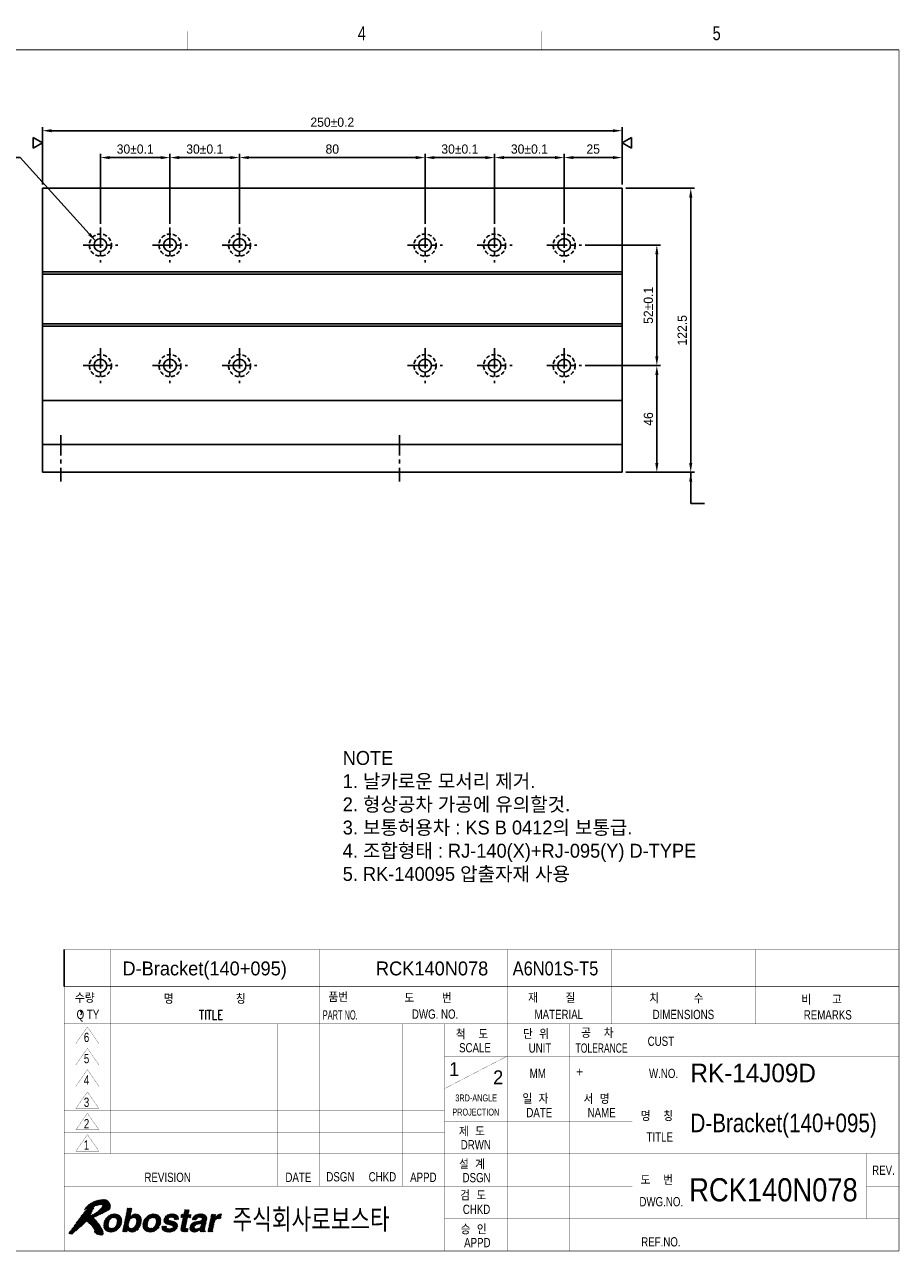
# Model space of a CAD drawing. Extents: x 1459 to 11977, y 582 to 6630.
# Tile 2 of 2: x 1850 to 2228, y 1106 to 1635. Entities that reach past the tile are written whole.
import ezdxf
from ezdxf.enums import TextEntityAlignment as Align

# ---------------------------------------------------------------- set-up
doc = ezdxf.new("R2010")
doc.units = 0
doc.header["$LTSCALE"] = 7
doc.header["$MEASUREMENT"] = 0
doc.linetypes.add('CENTER', pattern=[2, 1.25, -0.25, 0.25, -0.25])
doc.linetypes.add('HIDDEN', pattern=[0.375, 0.25, -0.125])
doc.layers.get('0').update_dxf_attribs({"linetype": 'CONTINUOUS'})
doc.layers.get('DEFPOINTS').update_dxf_attribs({"linetype": 'CONTINUOUS'})
for name, color, linetype in [('1', 3, 'CENTER'), ('3', 4, 'CONTINUOUS'), ('CENTERLINE', 3, 'CENTER'), ('DIM', 4, 'CONTINUOUS'), ('DIMENSION', 4, 'CONTINUOUS'), ('HIDDENLINE', 5, 'HIDDEN')]:
    doc.layers.add(name, color=color, linetype=linetype)
doc.styles.add('GHS', font='romans.shx', dxfattribs={"bigfont": 'ghs.shx'})
doc.styles.add('HS', font='txt.shx', dxfattribs={"width": 0.8, "bigfont": 'hs.shx'})
doc.styles.add('ROMANS', font='ROMANS.shx', dxfattribs={"width": 0.8})
doc.styles.get("Standard").update_dxf_attribs({"font": 'Gulim.ttf'})
doc.dimstyles.new('ISO-25(x1.5)', dxfattribs={"dimscale": 1.6, "dimtxt": 2.5, "dimasz": 2.5, "dimexe": 1, "dimexo": 1, "dimgap": 1, "dimtad": 1, "dimdsep": 46, "dimtxsty": 'GHS', "dimcen": 0, "dimclrd": 256, "dimclre": 256, "dimclrt": 9, "dimadec": 0, "dimazin": 2, "dimtfac": 1, "dimtmove": 0, "dimatfit": 3, "dimfxl": 0, "dimlwd": -1, "dimlwe": -1, "dimarcsym": 0})

# ---------------------------------------------------------------- blocks, each defined once
blk = doc.blocks.new('*X1')
at = {"color": 0}
for p, q in [((8.49, 5.4), (11.07, 7.98)), ((8.51, 5.59), (10.91, 7.99)), ((8.53, 5.79), (10.72, 7.98)), ((8.55, 5.98), (10.52, 7.96)), ((10.39, 7.12), (11.23, 7.96)), ((12.85, 5.52), (15.32, 7.98)), ((12.9, 5.74), (15.11, 7.96)), ((13.14, 6.86), (14.39, 8.11)), ((13.19, 7.09), (14.44, 8.34)), ((13.23, 7.31), (14.48, 8.56)), ((13.28, 7.54), (14.53, 8.79)), ((13.33, 7.76), (14.58, 9.01)), ((13.38, 7.99), (14.6, 9.21)), ((13.42, 8.21), (14.42, 9.21)), ((13.47, 8.44), (14.24, 9.21)), ((13.52, 8.66), (14.07, 9.21)), ((13.57, 8.88), (13.89, 9.21)), ((13.62, 9.11), (13.71, 9.21)), ((14.54, 7.03), (15.5, 7.99)), ((14.81, 7.12), (15.66, 7.97)), ((15.01, 7.14), (15.81, 7.95)), ((16.95, 5.55), (19.39, 7.99)), ((16.97, 5.74), (19.21, 7.98)), ((16.98, 5.94), (19.01, 7.96)), ((17.04, 6.17), (18.81, 7.94)), ((18.58, 7), (19.55, 7.97)), ((18.88, 7.13), (19.71, 7.95)), ((21.49, 6.55), (22.9, 7.96)), ((21.51, 6.39), (23.09, 7.98)), ((21.52, 6.23), (23.28, 7.99)), ((21.59, 6.13), (23.45, 7.99)), ((22.87, 7.23), (23.62, 7.98)), ((23.07, 7.25), (23.77, 7.95)), ((25.14, 7.2), (26.85, 8.91)), ((25.31, 7.2), (26.97, 8.85)), ((25.49, 7.2), (26.92, 8.63)), ((25.53, 6.71), (26.78, 7.95)), ((25.58, 6.93), (26.83, 8.18)), ((25.63, 7.15), (26.88, 8.4)), ((25.82, 8.05), (26.67, 8.91)), ((25.86, 8.28), (26.5, 8.91)), ((25.91, 8.5), (26.32, 8.91)), ((25.96, 8.73), (26.14, 8.91)), ((27.64, 6.69), (28.89, 7.94)), ((27.81, 6.69), (29.1, 7.98)), ((27.99, 6.69), (29.29, 7.99)), ((28.17, 6.69), (29.47, 8)), ((28.34, 6.69), (29.64, 7.99)), ((29.02, 7.19), (29.81, 7.98)), ((29.22, 7.21), (29.95, 7.95)), ((31.21, 5.32), (33.89, 7.99)), ((31.26, 5.54), (33.71, 7.99)), ((31.31, 5.76), (33.51, 7.97)), ((8.52, 5.25), (9.68, 6.41)), ((8.55, 5.1), (9.59, 6.15)), ((8.58, 4.96), (9.54, 5.92)), ((8.62, 6.23), (10.31, 7.92)), ((8.64, 4.84), (9.52, 5.72)), ((8.7, 6.49), (10.04, 7.84)), ((8.7, 4.73), (9.52, 5.54)), ((8.77, 4.61), (9.54, 5.39)), ((8.88, 6.84), (9.71, 7.68)), ((9.99, 4.07), (12.42, 6.5)), ((10.17, 4.08), (12.4, 6.3)), ((10.37, 4.1), (12.38, 6.1)), ((10.58, 4.12), (12.32, 5.87)), ((10.6, 7.15), (11.38, 7.94)), ((10.78, 7.16), (11.51, 7.89)), ((10.84, 4.21), (12.23, 5.6)), ((10.93, 7.13), (11.64, 7.84)), ((11.05, 5.31), (12.42, 6.68)), ((11.06, 7.09), (11.77, 7.79)), ((11.17, 7.02), (11.87, 7.71)), ((11.26, 6.93), (11.96, 7.64)), ((11.26, 5.69), (12.4, 6.83)), ((11.33, 6.82), (12.06, 7.56)), ((11.34, 5.95), (12.37, 6.98)), ((11.37, 6.69), (12.14, 7.46)), ((11.38, 6.17), (12.34, 7.12)), ((11.4, 6.54), (12.21, 7.35)), ((11.4, 6.36), (12.28, 7.24)), ((12.57, 4.17), (13.86, 5.46)), ((12.61, 4.39), (13.85, 5.63)), ((12.66, 4.62), (13.87, 5.83)), ((12.71, 4.84), (13.91, 6.05)), ((12.73, 4.16), (13.89, 5.32)), ((12.76, 5.07), (13.99, 6.3)), ((12.8, 5.29), (14.14, 6.63)), ((12.95, 5.97), (14.85, 7.87)), ((13, 6.19), (14.24, 7.44)), ((13.04, 6.42), (14.29, 7.66)), ((13.09, 6.64), (14.34, 7.89)), ((14.27, 4.1), (16.65, 6.49)), ((14.41, 4.07), (16.63, 6.29)), ((14.58, 4.06), (16.6, 6.09)), ((14.78, 4.09), (16.54, 5.84)), ((14.99, 4.12), (16.46, 5.59)), ((15.16, 7.12), (15.94, 7.9)), ((15.19, 5.21), (16.67, 6.68)), ((15.29, 7.08), (16.06, 7.84)), ((15.4, 7.01), (16.18, 7.79)), ((15.46, 5.65), (16.65, 6.84)), ((15.49, 6.91), (16.27, 7.7)), ((15.55, 6.81), (16.36, 7.61)), ((15.55, 5.92), (16.63, 7)), ((15.59, 6.67), (16.44, 7.52)), ((15.6, 6.14), (16.61, 7.15)), ((15.62, 6.51), (16.5, 7.4)), ((15.62, 6.34), (16.55, 7.27)), ((16.94, 5.37), (18.28, 6.71)), ((16.97, 5.22), (18.1, 6.34)), ((17, 5.07), (18.02, 6.09)), ((17.03, 4.92), (17.98, 5.87)), ((17.09, 4.81), (17.96, 5.68)), ((17.13, 6.43), (18.55, 7.86)), ((17.16, 4.7), (17.96, 5.5)), ((17.23, 4.59), (17.99, 5.36)), ((17.25, 6.73), (18.26, 7.74)), ((18.31, 4.08), (20.87, 6.64)), ((18.47, 4.06), (20.85, 6.45)), ((18.66, 4.08), (20.84, 6.25)), ((18.86, 4.1), (20.82, 6.06)), ((19.08, 4.15), (20.74, 5.8)), ((19.09, 7.16), (19.86, 7.92)), ((19.26, 7.15), (19.98, 7.88)), ((19.34, 4.23), (20.65, 5.54)), ((19.41, 7.13), (20.11, 7.83)), ((19.53, 7.07), (20.24, 7.77)), ((19.64, 7), (20.33, 7.7)), ((19.67, 5.62), (20.84, 6.79)), ((19.72, 6.91), (20.43, 7.62)), ((19.77, 5.89), (20.82, 6.94)), ((19.79, 6.79), (20.53, 7.54)), ((19.82, 6.65), (20.6, 7.43)), ((19.82, 6.12), (20.79, 7.09)), ((19.84, 6.32), (20.73, 7.21)), ((19.85, 6.5), (20.67, 7.32)), ((21.04, 5.04), (21.35, 5.36)), ((21.04, 5.22), (21.18, 5.36)), ((21.05, 4.87), (21.53, 5.36)), ((21.1, 4.75), (21.71, 5.36)), ((21.15, 4.62), (21.88, 5.36)), ((21.22, 4.52), (22.05, 5.35)), ((21.47, 6.72), (22.69, 7.93)), ((21.54, 6.96), (22.42, 7.84)), ((21.69, 6.04), (22.49, 6.84)), ((21.78, 5.96), (22.55, 6.73)), ((21.79, 7.38), (22.01, 7.61)), ((21.87, 5.87), (22.64, 6.65)), ((22, 5.82), (22.78, 6.6)), ((22.13, 5.78), (22.91, 6.56)), ((22.26, 5.73), (23.05, 6.52)), ((22.39, 5.69), (23.19, 6.49)), ((22.53, 5.65), (23.34, 6.46)), ((22.54, 4.06), (24.39, 5.92)), ((22.68, 5.62), (23.48, 6.42)), ((22.72, 4.07), (24.43, 5.78)), ((22.82, 5.59), (23.62, 6.38)), ((22.91, 4.08), (24.45, 5.62)), ((22.97, 5.55), (23.75, 6.34)), ((23.1, 5.51), (23.88, 6.29)), ((23.13, 4.13), (24.47, 5.46)), ((23.23, 5.47), (24.01, 6.24)), ((23.24, 7.24), (23.92, 7.92)), ((23.35, 5.41), (24.12, 6.17)), ((23.4, 7.22), (24.05, 7.88)), ((23.41, 5.29), (24.21, 6.09)), ((23.44, 5.15), (24.3, 6.01)), ((23.53, 7.18), (24.17, 7.82)), ((23.63, 7.1), (24.29, 7.77)), ((23.68, 6.98), (24.38, 7.68)), ((23.7, 6.82), (24.48, 7.6)), ((23.82, 6.76), (24.55, 7.49)), ((23.99, 6.76), (24.6, 7.37)), ((24.17, 6.76), (24.65, 7.24)), ((24.35, 6.76), (24.66, 7.07)), ((24.52, 6.76), (24.66, 6.9)), ((25.12, 4.7), (26.35, 5.93)), ((25.13, 4.54), (26.3, 5.71)), ((25.15, 4.91), (26.4, 6.16)), ((25.17, 7.41), (25.66, 7.9)), ((25.18, 4.41), (26.25, 5.49)), ((25.2, 5.13), (26.45, 6.38)), ((25.22, 7.63), (25.49, 7.9)), ((25.24, 5.36), (26.49, 6.61)), ((25.27, 7.86), (25.31, 7.9)), ((25.29, 5.58), (26.54, 6.83)), ((25.34, 5.81), (26.59, 7.06)), ((25.39, 6.03), (27.25, 7.9)), ((25.44, 6.26), (27.08, 7.9)), ((25.48, 6.48), (26.9, 7.9)), ((26.73, 7.2), (27.37, 7.83)), ((26.9, 7.2), (27.32, 7.61)), ((27.07, 4.89), (28.55, 6.36)), ((27.08, 7.2), (27.27, 7.38)), ((27.09, 4.72), (28.75, 6.39)), ((27.09, 5.08), (28.33, 6.32)), ((27.12, 4.58), (28.96, 6.42)), ((27.15, 5.32), (28.09, 6.26)), ((27.18, 4.46), (29.17, 6.45)), ((27.3, 5.64), (27.76, 6.1)), ((27.61, 6.84), (28.66, 7.89)), ((27.74, 7.15), (28.37, 7.77)), ((28.42, 4.11), (30.63, 6.32)), ((28.61, 5.72), (29.37, 6.48)), ((28.67, 4.19), (30.58, 6.1)), ((28.84, 5.77), (30.64, 7.57)), ((29.04, 4.39), (30.53, 5.87)), ((29.05, 5.8), (30.7, 7.45)), ((29.27, 5.85), (30.75, 7.33)), ((29.31, 4.48), (30.48, 5.65)), ((29.31, 4.3), (30.43, 5.42)), ((29.38, 7.2), (30.1, 7.92)), ((29.38, 5.25), (30.67, 6.54)), ((29.5, 5.55), (30.72, 6.77)), ((29.53, 7.17), (30.23, 7.87)), ((29.55, 5.77), (30.75, 6.98)), ((29.56, 5.96), (30.76, 7.16)), ((29.65, 7.12), (30.35, 7.82)), ((29.73, 7.02), (30.46, 7.75)), ((29.76, 6.87), (30.56, 7.67)), ((30.97, 4.19), (32.22, 5.44)), ((31.02, 4.42), (32.27, 5.67)), ((31.07, 4.64), (32.32, 5.89)), ((31.12, 4.87), (32.37, 6.12)), ((31.16, 5.09), (32.45, 6.38)), ((31.36, 5.99), (33.25, 7.89)), ((31.4, 6.21), (32.6, 7.41)), ((31.45, 6.44), (32.65, 7.63)), ((31.5, 6.66), (32.69, 7.86)), ((31.55, 6.89), (32.56, 7.9)), ((31.59, 7.11), (32.38, 7.9)), ((31.64, 7.34), (32.2, 7.9)), ((31.69, 7.56), (32.03, 7.9)), ((31.74, 7.79), (31.85, 7.9)), ((32.98, 6.91), (33.92, 7.85)), ((33.22, 6.97), (33.87, 7.62)), ((33.42, 6.99), (33.83, 7.4)), ((33.6, 7), (33.78, 7.18)), ((8.84, 4.51), (9.58, 5.25)), ((8.94, 4.44), (9.65, 5.14)), ((9.04, 4.36), (9.73, 5.05)), ((9.14, 4.28), (9.84, 4.98)), ((9.26, 4.23), (9.97, 4.93)), ((9.39, 4.18), (10.12, 4.91)), ((9.52, 4.13), (10.29, 4.9)), ((9.67, 4.1), (10.5, 4.93)), ((9.83, 4.09), (10.82, 5.07)), ((11.15, 4.34), (12.09, 5.28)), ((12.91, 4.16), (13.94, 5.19)), ((13.09, 4.16), (14.01, 5.09)), ((13.26, 4.16), (13.6, 4.49)), ((13.44, 4.16), (13.55, 4.27)), ((13.67, 4.57), (14.1, 5)), ((13.73, 4.45), (14.21, 4.93)), ((13.81, 4.36), (14.35, 4.9)), ((13.9, 4.27), (14.51, 4.87)), ((14.01, 4.2), (14.71, 4.9)), ((14.13, 4.15), (15.04, 5.05)), ((15.25, 4.2), (16.31, 5.27)), ((15.69, 4.46), (16.01, 4.79)), ((17.31, 4.5), (18.04, 5.23)), ((17.41, 4.42), (18.11, 5.12)), ((17.51, 4.34), (18.2, 5.03)), ((17.61, 4.26), (18.31, 4.96)), ((17.74, 4.22), (18.45, 4.93)), ((17.87, 4.17), (18.6, 4.9)), ((17.99, 4.12), (18.79, 4.91)), ((18.15, 4.1), (18.99, 4.94)), ((19.7, 4.41), (20.46, 5.17)), ((21.31, 4.43), (22.05, 5.17)), ((21.4, 4.35), (22.09, 5.04)), ((21.52, 4.29), (22.18, 4.94)), ((21.64, 4.23), (22.29, 4.88)), ((21.76, 4.17), (22.43, 4.84)), ((21.91, 4.14), (22.58, 4.82)), ((22.05, 4.11), (22.75, 4.81)), ((22.2, 4.09), (22.94, 4.82)), ((22.37, 4.07), (23.19, 4.9)), ((23.37, 4.19), (24.45, 5.27)), ((23.65, 4.3), (24.34, 4.98)), ((25.25, 4.31), (26.21, 5.26)), ((25.35, 4.23), (26.17, 5.04)), ((25.49, 4.19), (26.22, 4.92)), ((25.62, 4.14), (26.35, 4.87)), ((25.79, 4.13), (26.52, 4.86)), ((25.95, 4.12), (26.7, 4.87)), ((26.13, 4.12), (26.7, 4.69)), ((26.31, 4.12), (26.65, 4.47)), ((26.49, 4.13), (26.6, 4.24)), ((27.25, 4.36), (28.09, 5.2)), ((27.34, 4.27), (28.09, 5.02)), ((27.44, 4.2), (28.15, 4.9)), ((27.57, 4.14), (28.24, 4.82)), ((27.7, 4.1), (28.37, 4.77)), ((27.85, 4.08), (28.55, 4.77)), ((28.02, 4.06), (28.77, 4.82)), ((28.21, 4.08), (29.08, 4.95)), ((29.35, 4.16), (30.39, 5.2)), ((29.53, 4.16), (30.34, 4.97)), ((29.7, 4.16), (30.3, 4.76)), ((29.88, 4.16), (30.28, 4.56)), ((30.06, 4.16), (30.31, 4.41)), ((30.23, 4.16), (30.39, 4.32)), ((31.12, 4.16), (32.18, 5.22)), ((31.29, 4.16), (32.13, 4.99)), ((31.47, 4.16), (32.08, 4.77)), ((31.65, 4.16), (32.03, 4.54)), ((31.82, 4.16), (31.98, 4.32))]:
    blk.add_line(p, q, dxfattribs=at)
blk = doc.blocks.new('*X2')
at = {"color": 0}
for p, q in [((2.13, 5.4), (7.75, 11.03)), ((2.6, 6.05), (7.53, 10.98)), ((3.09, 6.72), (7.3, 10.93)), ((3.62, 7.42), (7.08, 10.88)), ((4.25, 8.23), (6.86, 10.84)), ((4.83, 8.99), (6.55, 10.71)), ((5.05, 6.2), (9.58, 10.73)), ((5.15, 6.12), (9.65, 10.62)), ((6.55, 9.65), (7.97, 11.06)), ((6.85, 9.77), (8.18, 11.1)), ((7.1, 9.84), (8.37, 11.11)), ((7.32, 9.89), (8.55, 11.11)), ((7.53, 9.92), (8.72, 11.11)), ((7.73, 9.94), (8.87, 11.08)), ((7.92, 9.96), (9.01, 11.05)), ((8.11, 9.97), (9.15, 11.01)), ((8.22, 9.54), (9.49, 10.81)), ((8.25, 9.93), (9.26, 10.94)), ((8.29, 9.8), (9.37, 10.88)), ((1.02, 3.77), (6.2, 8.94)), ((1.09, 4.01), (6.36, 9.27)), ((1.16, 3.72), (6.04, 8.6)), ((1.3, 3.69), (5.87, 8.26)), ((1.64, 4.74), (6.53, 9.63)), ((4.36, 8.87), (5.87, 10.38)), ((4.5, 9.19), (5.44, 10.12)), ((4.79, 9.12), (6.22, 10.55)), ((4.84, 6.34), (6.57, 8.07)), ((4.94, 6.27), (7.07, 8.4)), ((6.53, 7.33), (9.72, 10.52)), ((6.82, 7.44), (9.78, 10.4)), ((7.12, 7.56), (9.84, 10.28)), ((7.43, 7.69), (9.88, 10.15)), ((7.76, 7.85), (9.92, 10.01)), ((8.1, 8.01), (9.95, 9.86)), ((8.47, 8.2), (9.95, 9.69)), ((8.87, 8.43), (9.95, 9.51)), ((9.32, 8.7), (9.89, 9.27)), ((1.45, 3.66), (5.66, 7.87)), ((1.62, 3.65), (5.61, 7.64)), ((2.49, 4.35), (5.89, 7.74)), ((3.53, 5.21), (4.72, 6.4)), ((4.73, 6.41), (6.2, 7.88)), ((5.25, 6.04), (6.34, 7.14)), ((5.34, 5.96), (6.44, 7.06)), ((5.44, 5.88), (6.53, 6.97)), ((5.54, 5.8), (6.62, 6.89)), ((5.62, 5.71), (6.71, 6.8)), ((5.71, 5.62), (6.79, 6.71)), ((5.8, 5.54), (6.88, 6.62)), ((5.89, 5.45), (6.96, 6.52)), ((5.97, 5.35), (7.05, 6.43)), ((6.04, 5.25), (7.13, 6.33)), ((6.12, 5.15), (7.2, 6.23)), ((6.2, 5.05), (7.28, 6.13)), ((6.27, 4.94), (7.36, 6.03)), ((6.33, 4.83), (7.44, 5.93)), ((6.4, 4.72), (7.51, 5.83)), ((6.46, 4.61), (7.58, 5.72)), ((6.51, 4.48), (7.65, 5.62)), ((6.56, 4.36), (7.72, 5.51)), ((6.57, 4.01), (7.86, 5.29)), ((6.61, 4.23), (7.79, 5.4)), ((6.49, 4.11), (6.54, 4.15)), ((6.65, 3.92), (7.92, 5.18)), ((6.74, 3.83), (7.99, 5.07)), ((6.83, 3.74), (8.05, 4.96)), ((6.92, 3.65), (8.12, 4.85)), ((7.05, 3.6), (8.18, 4.73)), ((7.2, 3.58), (8.24, 4.62)), ((7.34, 3.54), (8.3, 4.5)), ((7.48, 3.51), (8.35, 4.37)), ((7.62, 3.47), (8.37, 4.22)), ((7.77, 3.44), (8.4, 4.07)), ((7.93, 3.42), (8.43, 3.92)), ((8.13, 3.44), (8.44, 3.75))]:
    blk.add_line(p, q, dxfattribs=at)
blk = doc.blocks.new('LOGO-ROBOSTAR')
at = {"color": 230, "const_width": 0.00973}
for points in [[(9.53, 10.79), (9.13, 11.02), (8.68, 11.12), (8.21, 11.1), (7.73, 11.02), (7.27, 10.92), (6.83, 10.83), (6.33, 10.61), (5.82, 10.35), (5.33, 10.06), (4.89, 9.7), (4.53, 9.27), (4.31, 8.74), (4.38, 8.82), (4.46, 8.88), (4.54, 8.94), (4.62, 9), (4.7, 9.06), (4.78, 9.12), (4.81, 9.1), (4.83, 9.07), (4.83, 9.04), (4.83, 9), (4.83, 8.96), (4.83, 8.93), (4.15, 8.1), (3.49, 7.26), (2.85, 6.39), (2.22, 5.52), (1.58, 4.66), (0.93, 3.8), (1.07, 3.75), (1.2, 3.71), (1.35, 3.68), (1.49, 3.66), (1.64, 3.65), (1.79, 3.66), (2.27, 4.16), (2.78, 4.6), (3.3, 5.02), (3.81, 5.44), (4.29, 5.9), (4.73, 6.42), (5.14, 6.14), (5.53, 5.81), (5.89, 5.45), (6.2, 5.05), (6.46, 4.62), (6.63, 4.18), (6.61, 4.14), (6.58, 4.14), (6.55, 4.15), (6.52, 4.16), (6.48, 4.18), (6.44, 4.18), (6.51, 4.08), (6.59, 3.98), (6.68, 3.89), (6.78, 3.79), (6.87, 3.7), (6.97, 3.61), (7.21, 3.58), (7.45, 3.52), (7.69, 3.45), (7.93, 3.42), (8.16, 3.45), (8.39, 3.56), (8.43, 3.71), (8.44, 3.85), (8.42, 3.99), (8.39, 4.13), (8.36, 4.28), (8.34, 4.42), (8.07, 4.93), (7.77, 5.43), (7.44, 5.93), (7.08, 6.4), (6.68, 6.83), (6.25, 7.22), (6.85, 7.45), (7.44, 7.7), (8.01, 7.97), (8.58, 8.26), (9.13, 8.58), (9.67, 8.93), (9.87, 9.21), (9.96, 9.53), (9.95, 9.87), (9.87, 10.21), (9.72, 10.52)], [(8.2, 9.45), (7.81, 9.02), (7.39, 8.64), (6.95, 8.3), (6.48, 8.02), (6, 7.79), (5.5, 7.6), (5.7, 7.93), (5.88, 8.27), (6.04, 8.61), (6.21, 8.96), (6.37, 9.3), (6.54, 9.64), (6.8, 9.75), (7.06, 9.83), (7.34, 9.89), (7.62, 9.93), (7.91, 9.96), (8.2, 9.97), (8.28, 9.91), (8.3, 9.83), (8.28, 9.74), (8.25, 9.64), (8.22, 9.55)]]:
    blk.add_lwpolyline(points, close=True, dxfattribs=at)
at = {"color": 5, "const_width": 0.00973}
for points in [[(10.04, 4.06), (9.56, 4.11), (9.15, 4.27), (8.81, 4.54), (8.59, 4.92), (8.49, 5.42), (8.55, 6.03), (8.75, 6.64), (9.06, 7.14), (9.45, 7.52), (9.89, 7.79), (10.38, 7.94), (10.88, 8), (11.36, 7.94), (11.78, 7.79), (12.11, 7.52), (12.34, 7.14), (12.43, 6.64), (12.37, 6.03), (12.17, 5.42), (11.86, 4.92), (11.48, 4.54), (11.03, 4.27), (10.54, 4.11)], [(14.24, 7.41), (14.25, 7.41), (14.37, 7.54), (14.52, 7.67), (14.7, 7.79), (14.91, 7.9), (15.16, 7.97), (15.46, 8), (15.85, 7.94), (16.18, 7.78), (16.44, 7.52), (16.61, 7.15), (16.67, 6.66), (16.6, 6.07), (16.46, 5.57), (16.23, 5.09), (15.94, 4.68), (15.56, 4.36), (15.12, 4.14), (14.6, 4.06), (14.4, 4.08), (14.2, 4.12), (14.02, 4.19), (13.87, 4.3), (13.73, 4.44), (13.64, 4.63), (13.63, 4.63), (13.53, 4.16), (12.56, 4.16), (13.64, 9.21), (14.62, 9.21)], [(18.49, 4.06), (18.01, 4.11), (17.59, 4.27), (17.25, 4.54), (17.03, 4.92), (16.93, 5.42), (16.99, 6.03), (17.2, 6.64), (17.5, 7.14), (17.89, 7.52), (18.34, 7.79), (18.82, 7.94), (19.32, 8), (19.8, 7.94), (20.22, 7.79), (20.55, 7.52), (20.78, 7.14), (20.87, 6.64), (20.81, 6.03), (20.61, 5.42), (20.31, 4.92), (19.92, 4.54), (19.47, 4.27), (18.99, 4.11)], [(23.7, 6.76), (23.7, 6.88), (23.68, 6.99), (23.63, 7.1), (23.53, 7.18), (23.37, 7.23), (23.15, 7.25), (22.91, 7.24), (22.74, 7.19), (22.62, 7.13), (22.54, 7.05), (22.49, 6.97), (22.46, 6.89), (22.59, 6.66), (23, 6.53), (23.53, 6.41), (24.06, 6.23), (24.42, 5.9), (24.48, 5.35), (24.3, 4.87), (24.01, 4.53), (23.65, 4.3), (23.27, 4.15), (22.89, 4.08), (22.57, 4.06), (22.15, 4.09), (21.75, 4.18), (21.42, 4.33), (21.17, 4.58), (21.03, 4.91), (21.04, 5.36), (22.05, 5.36), (22.04, 5.2), (22.07, 5.07), (22.15, 4.96), (22.28, 4.88), (22.48, 4.83), (22.75, 4.81), (22.98, 4.83), (23.15, 4.88), (23.29, 4.95), (23.38, 5.03), (23.43, 5.12), (23.46, 5.19), (23.34, 5.43), (22.94, 5.56), (22.4, 5.68), (21.88, 5.86), (21.53, 6.19), (21.47, 6.75), (21.56, 7.03), (21.73, 7.31), (21.97, 7.58), (22.3, 7.79), (22.72, 7.94), (23.25, 8), (23.62, 7.98), (23.97, 7.91), (24.29, 7.77), (24.53, 7.55), (24.66, 7.22), (24.66, 6.76)], [(26.77, 7.9), (27.38, 7.9), (27.23, 7.2), (26.62, 7.2), (26.19, 5.17), (26.17, 5.07), (26.17, 4.99), (26.19, 4.93), (26.25, 4.89), (26.36, 4.87), (26.53, 4.86), (26.56, 4.86), (26.6, 4.87), (26.63, 4.87), (26.67, 4.87), (26.7, 4.87), (26.74, 4.88), (26.58, 4.13), (26.5, 4.13), (26.42, 4.13), (26.34, 4.12), (26.27, 4.12), (26.19, 4.12), (26.11, 4.12), (25.99, 4.12), (25.62, 4.14), (25.37, 4.22), (25.21, 4.34), (25.13, 4.5), (25.12, 4.7), (25.15, 4.93), (25.64, 7.2), (25.13, 7.2), (25.28, 7.9), (25.78, 7.9), (26, 8.91), (26.98, 8.91)], [(30.32, 4.89), (30.29, 4.7), (30.28, 4.55), (30.29, 4.45), (30.32, 4.38), (30.36, 4.34), (30.42, 4.31), (30.38, 4.16), (29.32, 4.16), (29.32, 4.24), (29.31, 4.31), (29.31, 4.37), (29.31, 4.43), (29.32, 4.51), (29.33, 4.6), (29.18, 4.48), (29.01, 4.36), (28.81, 4.25), (28.58, 4.15), (28.31, 4.09), (28, 4.06), (27.73, 4.09), (27.48, 4.17), (27.28, 4.32), (27.13, 4.53), (27.07, 4.8), (27.1, 5.15), (27.2, 5.49), (27.37, 5.77), (27.58, 5.99), (27.84, 6.16), (28.13, 6.28), (28.44, 6.35), (29.35, 6.48), (29.43, 6.49), (29.52, 6.52), (29.6, 6.56), (29.67, 6.61), (29.72, 6.68), (29.76, 6.77), (29.77, 6.95), (29.71, 7.07), (29.61, 7.15), (29.48, 7.19), (29.34, 7.21), (29.21, 7.21), (28.99, 7.19), (28.82, 7.12), (28.69, 7.03), (28.6, 6.92), (28.54, 6.8), (28.49, 6.69), (27.54, 6.69), (27.76, 7.18), (28.04, 7.54), (28.36, 7.77), (28.73, 7.91), (29.11, 7.98), (29.49, 8), (29.78, 7.98), (30.1, 7.92), (30.39, 7.8), (30.63, 7.6), (30.76, 7.31), (30.75, 6.91)], [(31.76, 7.9), (32.7, 7.9), (32.57, 7.25), (32.58, 7.25), (32.72, 7.44), (32.88, 7.61), (33.05, 7.77), (33.25, 7.89), (33.49, 7.97), (33.76, 8), (33.8, 8), (33.83, 7.99), (33.86, 7.99), (33.89, 7.99), (33.92, 7.99), (33.95, 7.98), (33.74, 6.99), (33.7, 6.99), (33.65, 6.99), (33.6, 7), (33.55, 7), (33.51, 7), (33.46, 7), (33.12, 6.96), (32.86, 6.86), (32.66, 6.71), (32.52, 6.52), (32.42, 6.32), (32.36, 6.11), (31.95, 4.16), (30.97, 4.16)], [(10.7, 7.17), (10.36, 7.12), (10.09, 6.98), (9.89, 6.78), (9.73, 6.54), (9.63, 6.28), (9.56, 6.03), (9.52, 5.78), (9.52, 5.52), (9.57, 5.28), (9.69, 5.08), (9.9, 4.94), (10.22, 4.89), (10.56, 4.94), (10.83, 5.08), (11.04, 5.28), (11.19, 5.52), (11.29, 5.78), (11.36, 6.03), (11.4, 6.28), (11.4, 6.54), (11.35, 6.78), (11.23, 6.98), (11.02, 7.12)], [(14.98, 7.15), (14.68, 7.1), (14.43, 6.97), (14.23, 6.77), (14.08, 6.52), (13.96, 6.24), (13.88, 5.95), (13.85, 5.67), (13.86, 5.42), (13.93, 5.2), (14.06, 5.03), (14.25, 4.91), (14.53, 4.87), (14.82, 4.92), (15.06, 5.07), (15.25, 5.27), (15.4, 5.51), (15.51, 5.76), (15.58, 6), (15.62, 6.29), (15.62, 6.56), (15.56, 6.8), (15.44, 6.98), (15.25, 7.1)], [(19.15, 7.17), (18.8, 7.12), (18.54, 6.98), (18.33, 6.78), (18.18, 6.54), (18.07, 6.28), (18, 6.03), (17.97, 5.78), (17.96, 5.52), (18.01, 5.28), (18.13, 5.08), (18.34, 4.94), (18.66, 4.89), (19, 4.94), (19.27, 5.08), (19.48, 5.28), (19.63, 5.52), (19.74, 5.78), (19.8, 6.03), (19.84, 6.28), (19.85, 6.54), (19.8, 6.78), (19.68, 6.98), (19.46, 7.12)], [(29.59, 5.98), (29.53, 5.94), (29.45, 5.91), (29.35, 5.87), (29.23, 5.84), (29.07, 5.81), (28.88, 5.78), (28.7, 5.74), (28.53, 5.69), (28.38, 5.62), (28.25, 5.53), (28.15, 5.39), (28.09, 5.21), (28.08, 5.06), (28.11, 4.94), (28.17, 4.86), (28.26, 4.8), (28.36, 4.77), (28.45, 4.76), (28.68, 4.79), (28.89, 4.85), (29.1, 4.96), (29.27, 5.11), (29.41, 5.29), (29.49, 5.5)]]:
    blk.add_lwpolyline(points, close=True, dxfattribs=at)
at = {"color": 230, "linetype": 'Continuous'}
blk.add_blockref('*X2', (0, 0), dxfattribs=at)
at = {"color": 5, "linetype": 'Continuous'}
blk.add_blockref('*X1', (0, 0), dxfattribs=at)
at = {"style": 'GHS', "width": 0.8}
blk.add_text('주식회사로보스타', height=5, dxfattribs=at).set_placement((36.32, 4.19))
blk = doc.blocks.new('A3-DJ')
for points, const_width in [([(30, 269), (410, 269)], 0.2), ([(410, 269), (410, 10)], 0.2), ([(230, 67), (410, 67)], 0.1), ([(230, 67), (230, 10)], 0.1), ([(30, 10), (410, 10)], 0.2)]:
    blk.add_lwpolyline(points, dxfattribs=dict(const_width=const_width))
at = {"layer": '3'}
blk.add_line((230, 75), (230, 67), dxfattribs=at)
at = {"layer": '3', "const_width": 0.05}
for points in [[(256.5, 273), (256.5, 269)], [(333, 273), (333, 269)], [(230, 75), (410, 75)], [(240, 75), (240, 31)], [(285, 75), (285, 24)], [(294, 75), (294, 24)], [(325.5, 75), (325.5, 10)], [(348, 75), (348, 59)], [(379, 75), (379, 59)], [(230, 59), (410, 59)], [(235, 58.3), (232.5, 54.7)], [(237.5, 54.7), (235, 58.3)], [(276, 59), (276, 24)], [(303, 59), (303, 24)], [(312, 59), (312, 10)], [(339, 59), (339, 10)], [(352.5, 59), (352.5, 10)], [(364.5, 59), (364.5, 10)], [(230, 54.2), (312, 54.2)], [(232.5, 54.7), (237.5, 54.7)], [(235, 53.7), (232.5, 50.1)], [(237.5, 50.1), (235, 53.7)], [(312, 52), (410, 52)], [(325.5, 52), (312, 45)], [(230, 49.6), (312, 49.6)], [(232.5, 50.1), (237.5, 50.1)], [(235, 49.1), (232.5, 45.5)], [(237.5, 45.5), (235, 49.1)], [(230, 45), (410, 45)], [(232.5, 45.5), (237.5, 45.5)], [(235, 44.3), (232.5, 40.7)], [(237.5, 40.7), (235, 44.3)], [(230, 40.2), (312, 40.2)], [(232.5, 40.7), (237.5, 40.7)], [(235, 39.7), (232.5, 36.1)], [(237.5, 36.1), (235, 39.7)], [(312, 38), (352.5, 38)], [(230, 35.6), (312, 35.6)], [(232.5, 36.1), (237.5, 36.1)], [(235, 35.1), (232.5, 31.5)], [(237.5, 31.5), (235, 35.1)], [(230, 31), (410, 31)], [(232.5, 31.5), (237.5, 31.5)], [(403, 31), (403, 17)], [(230, 24), (352.5, 24)], [(403, 24), (410, 24)], [(312, 17), (410, 17)]]:
    blk.add_lwpolyline(points, dxfattribs=at)
blk.add_blockref('LOGO-ROBOSTAR', (230, 10))
at = {"style": 'GHS'}
for s, p in [('수량', (232.32, 63.51)), ('명         칭', (251.47, 63.3)), ('품번', (286.96, 63.68)), ('도    번', (303.35, 63.48)), ('재    질', (330.03, 63.52)), ('치     수', (356.15, 63.4)), ('비   고', (388.96, 63.15)), ('공  차', (341.48, 55.96)), ('척  도', (314.43, 55.68)), ('단 위', (328.93, 55.71)), ('일 자', (328.8, 41.77)), ('서 명', (341.98, 41.72)), ('명  칭', (354.31, 38.03)), ('제 도', (315.12, 34.7)), ('설 계', (315.12, 27.63)), ('도  번', (354.29, 24.24)), ('검 도', (315.37, 20.92)), ('승 인', (315.49, 13.6))]:
    blk.add_text(s, height=2, dxfattribs=at).set_placement(p)
at = {"layer": '1', "color": 2, "linetype": 'Continuous', "style": 'ROMANS'}
blk.add_text(',', height=2, dxfattribs=at).set_placement((233.63, 62.23), align=Align.MIDDLE)
at = {"layer": '3'}
for s, height, width, p in [('4', 3, 0.8, (294.18, 272.54)), ('5', 3, 0.8, (370.68, 272.54)), ('Q TY', 2, 0.8, (235.12, 60.75)), ('PART NO.', 2, 0.55, (289.52, 60.91)), ('DWG. NO.', 2, 0.8, (309.97, 61.08)), ('MATERIAL', 2, 0.8, (336.65, 61)), ('DIMENSIONS', 2, 0.8, (363.51, 61)), ('REMARKS', 2, 0.8, (394.64, 60.92)), ('6', 2, 0.8, (234.82, 56.07)), ('CUST', 2, 0.8, (358.65, 55.23)), ('SCALE', 2, 0.8, (318.57, 53.83)), ('UNIT', 2, 0.8, (332.59, 53.75)), ('TOLERANCE', 2, 0.7, (345.87, 53.75)), ('5', 2, 0.8, (234.82, 51.47)), ('4', 2, 0.8, (234.82, 46.87)), ('MM', 2, 0.8, (332.11, 48.28)), ('W.NO.', 2, 0.8, (359.23, 48.3)), ('3', 2, 0.8, (234.82, 42.07)), ('3RD-ANGLE', 1.5, 0.8, (318.83, 43)), ('PROJECTION', 1.5, 0.8, (318.75, 39.95)), ('DATE', 2, 0.8, (332.44, 39.84)), ('NAME', 2, 0.8, (345.88, 39.84)), ('2', 2, 0.8, (234.82, 37.47)), ('TITLE', 2, 0.8, (358.41, 34.56)), ('1', 2, 0.8, (234.82, 32.87)), ('DRWN', 2, 0.8, (318.75, 32.91)), ('REVISION', 2, 0.8, (252.3, 25.89)), ('DATE', 2, 0.8, (280.49, 25.89)), ('DSGN', 2, 0.8, (289.55, 26)), ('CHKD', 2, 0.8, (298.61, 26)), ('APPD', 2, 0.8, (307.44, 25.89)), ('DSGN', 2, 0.8, (318.91, 25.82)), ('REV.', 2, 0.8, (406.65, 27.42)), ('DWG.NO.', 2, 0.8, (358.74, 20.64)), ('CHKD', 2, 0.8, (318.91, 18.99)), ('REF.NO.', 2, 0.8, (358.66, 11.98)), ('APPD', 2, 0.8, (319.08, 11.81))]:
    blk.add_text(s, height=height, dxfattribs=dict(at, width=width)).set_placement(p, align=Align.MIDDLE)
at = {"layer": '3', "style": 'HS', "width": 0.8}
blk.add_text('TITLE', height=2, dxfattribs=at).set_placement((261.67, 60.91), align=Align.MIDDLE)
at = {"layer": '3'}
blk.add_text('+', height=2, dxfattribs=at).set_placement((341.14, 48.65), align=Align.MIDDLE)
blk = doc.blocks.new('*D34')
at = {"layer": 'DEFPOINTS', "color": 0}
for p in [(2108, 1577.23), (2108, 1564.02), (2083, 1547.02)]:
    blk.add_point(p, dxfattribs=at)
at = {"layer": 'DIMENSION'}
for p, q in [((2083, 1548.62), (2083, 1578.83)), ((2087, 1577.23), (2104, 1577.23)), ((2108, 1565.62), (2108, 1578.83))]:
    blk.add_line(p, q, dxfattribs=at)
for points in [[(2087, 1577.9), (2087, 1576.56), (2083, 1577.23)], [(2104, 1577.9), (2104, 1576.56), (2108, 1577.23)]]:
    blk.add_solid(points, dxfattribs=at)
at = {"layer": 'DIMENSION', "color": 9, "insert": (2095.5, 1580.88), "char_height": 4, "attachment_point": 5}
blk.add_mtext('25', dxfattribs=at)
blk = doc.blocks.new('*D35')
at = {"layer": 'DEFPOINTS', "color": 0}
for p in [(2083, 1577.23), (2053, 1547.02), (2083, 1547.02)]:
    blk.add_point(p, dxfattribs=at)
at = {"layer": 'DIMENSION'}
for p, q in [((2053, 1548.62), (2053, 1578.83)), ((2057, 1577.23), (2079, 1577.23)), ((2083, 1548.62), (2083, 1578.83))]:
    blk.add_line(p, q, dxfattribs=at)
for points in [[(2057, 1577.9), (2057, 1576.56), (2053, 1577.23)], [(2079, 1577.9), (2079, 1576.56), (2083, 1577.23)]]:
    blk.add_solid(points, dxfattribs=at)
at = {"layer": 'DIMENSION', "color": 9, "insert": (2068, 1580.88), "char_height": 4, "attachment_point": 5}
blk.add_mtext('30±0.1', dxfattribs=at)
blk = doc.blocks.new('*D36')
at = {"layer": 'DEFPOINTS', "color": 0}
for p in [(1913, 1577.23), (1883, 1547.02), (1913, 1547.02)]:
    blk.add_point(p, dxfattribs=at)
at = {"layer": 'DIMENSION'}
for p, q in [((1883, 1548.62), (1883, 1578.83)), ((1887, 1577.23), (1909, 1577.23)), ((1913, 1548.62), (1913, 1578.83))]:
    blk.add_line(p, q, dxfattribs=at)
for points in [[(1887, 1577.9), (1887, 1576.56), (1883, 1577.23)], [(1909, 1577.9), (1909, 1576.56), (1913, 1577.23)]]:
    blk.add_solid(points, dxfattribs=at)
at = {"layer": 'DIMENSION', "color": 9, "insert": (1898, 1580.88), "char_height": 4, "attachment_point": 5}
blk.add_mtext('30±0.1', dxfattribs=at)
blk = doc.blocks.new('*D37')
at = {"layer": 'DEFPOINTS', "color": 0}
for p in [(2108, 1588.82), (1858, 1564.02), (2108, 1564.02)]:
    blk.add_point(p, dxfattribs=at)
at = {"layer": 'DIMENSION'}
for p, q in [((1858, 1565.62), (1858, 1590.42)), ((1862, 1588.82), (2104, 1588.82)), ((2108, 1565.62), (2108, 1590.42))]:
    blk.add_line(p, q, dxfattribs=at)
for points in [[(1862, 1589.48), (1862, 1588.15), (1858, 1588.82)], [(2104, 1589.48), (2104, 1588.15), (2108, 1588.82)]]:
    blk.add_solid(points, dxfattribs=at)
at = {"layer": 'DIMENSION', "color": 9, "insert": (1983, 1592.47), "char_height": 4, "attachment_point": 5}
blk.add_mtext('250±0.2', dxfattribs=at)
blk = doc.blocks.new('SF10', base_point=(-7639.68, -6381.14))
at = {"layer": 'DIMENSION'}
for p, q in [((-7639.68, -6380.14), (-7639.1, -6381.14)), ((-7639.68, -6380.14), (-7638.52, -6380.14)), ((-7638.52, -6380.14), (-7639.1, -6381.14))]:
    blk.add_line(p, q, dxfattribs=at)
blk = doc.blocks.new('*D38')
at = {"layer": 'DEFPOINTS', "color": 0}
for p in [(2090.5, 1487.52), (2122.96, 1487.52), (2108, 1441.52)]:
    blk.add_point(p, dxfattribs=at)
at = {"layer": 'DIMENSION'}
for p, q in [((2092.1, 1487.52), (2124.56, 1487.52)), ((2122.96, 1445.52), (2122.96, 1483.52)), ((2109.6, 1441.52), (2124.56, 1441.52))]:
    blk.add_line(p, q, dxfattribs=at)
for points in [[(2122.29, 1483.52), (2123.63, 1483.52), (2122.96, 1487.52)], [(2122.29, 1445.52), (2123.63, 1445.52), (2122.96, 1441.52)]]:
    blk.add_solid(points, dxfattribs=at)
at = {"layer": 'DIMENSION', "color": 9, "insert": (2119.31, 1464.52), "char_height": 4, "attachment_point": 5, "rotation": 90}
blk.add_mtext('46', dxfattribs=at)
blk = doc.blocks.new('*D39')
at = {"layer": 'DEFPOINTS', "color": 0}
for p in [(2090.5, 1539.52), (2122.96, 1539.52), (2090.5, 1487.52)]:
    blk.add_point(p, dxfattribs=at)
at = {"layer": 'DIMENSION'}
for p, q in [((2092.1, 1539.52), (2124.56, 1539.52)), ((2122.96, 1491.52), (2122.96, 1535.52)), ((2092.1, 1487.52), (2124.56, 1487.52))]:
    blk.add_line(p, q, dxfattribs=at)
for points in [[(2122.29, 1535.52), (2123.63, 1535.52), (2122.96, 1539.52)], [(2122.29, 1491.52), (2123.63, 1491.52), (2122.96, 1487.52)]]:
    blk.add_solid(points, dxfattribs=at)
at = {"layer": 'DIMENSION', "color": 9, "insert": (2119.31, 1513.52), "char_height": 4, "attachment_point": 5, "rotation": 90}
blk.add_mtext('52±0.1', dxfattribs=at)
blk = doc.blocks.new('*D40')
at = {"layer": 'DEFPOINTS', "color": 0}
for p in [(2108, 1564.02), (2137.57, 1564.02), (2108, 1441.52)]:
    blk.add_point(p, dxfattribs=at)
at = {"layer": 'DIMENSION'}
for p, q in [((2109.6, 1564.02), (2139.17, 1564.02)), ((2137.57, 1445.52), (2137.57, 1560.02)), ((2109.6, 1441.52), (2139.17, 1441.52))]:
    blk.add_line(p, q, dxfattribs=at)
for points in [[(2136.91, 1560.02), (2138.24, 1560.02), (2137.57, 1564.02)], [(2136.91, 1445.52), (2138.24, 1445.52), (2137.57, 1441.52)]]:
    blk.add_solid(points, dxfattribs=at)
at = {"layer": 'DIMENSION', "color": 9, "insert": (2133.92, 1502.77), "char_height": 4, "attachment_point": 5, "rotation": 90}
blk.add_mtext('122.5', dxfattribs=at)
blk = doc.blocks.new('*D54')
at = {"layer": 'DEFPOINTS', "color": 0}
for p in [(1943, 1577.23), (1913, 1547.02), (1943, 1547.02)]:
    blk.add_point(p, dxfattribs=at)
at = {"layer": 'DIMENSION'}
for p, q in [((1913, 1548.62), (1913, 1578.83)), ((1917, 1577.23), (1939, 1577.23)), ((1943, 1548.62), (1943, 1578.83))]:
    blk.add_line(p, q, dxfattribs=at)
for points in [[(1917, 1577.9), (1917, 1576.56), (1913, 1577.23)], [(1939, 1577.9), (1939, 1576.56), (1943, 1577.23)]]:
    blk.add_solid(points, dxfattribs=at)
at = {"layer": 'DIMENSION', "color": 9, "insert": (1928, 1580.88), "char_height": 4, "attachment_point": 5}
blk.add_mtext('30±0.1', dxfattribs=at)
blk = doc.blocks.new('*D55')
at = {"layer": 'DEFPOINTS', "color": 0}
for p in [(2023, 1577.23), (1943, 1547.02), (2023, 1547.02)]:
    blk.add_point(p, dxfattribs=at)
at = {"layer": 'DIMENSION'}
for p, q in [((1943, 1548.62), (1943, 1578.83)), ((1947, 1577.23), (2019, 1577.23)), ((2023, 1548.62), (2023, 1578.83))]:
    blk.add_line(p, q, dxfattribs=at)
for points in [[(1947, 1577.9), (1947, 1576.56), (1943, 1577.23)], [(2019, 1577.9), (2019, 1576.56), (2023, 1577.23)]]:
    blk.add_solid(points, dxfattribs=at)
at = {"layer": 'DIMENSION', "color": 9, "insert": (1983, 1580.88), "char_height": 4, "attachment_point": 5}
blk.add_mtext('80', dxfattribs=at)
blk = doc.blocks.new('*D56')
at = {"layer": 'DEFPOINTS', "color": 0}
for p in [(2053, 1577.23), (2023, 1547.02), (2053, 1547.02)]:
    blk.add_point(p, dxfattribs=at)
at = {"layer": 'DIMENSION'}
for p, q in [((2023, 1548.62), (2023, 1578.83)), ((2027, 1577.23), (2049, 1577.23)), ((2053, 1548.62), (2053, 1578.83))]:
    blk.add_line(p, q, dxfattribs=at)
for points in [[(2027, 1577.9), (2027, 1576.56), (2023, 1577.23)], [(2049, 1577.9), (2049, 1576.56), (2053, 1577.23)]]:
    blk.add_solid(points, dxfattribs=at)
at = {"layer": 'DIMENSION', "color": 9, "insert": (2038, 1580.88), "char_height": 4, "attachment_point": 5}
blk.add_mtext('30±0.1', dxfattribs=at)

msp = doc.modelspace()

# ---------------------------------------------------------------- linework, layer by layer
for p, q in [((1857.99769, 1441.52191), (1857.99769, 1564.02191)), ((1857.99769, 1564.02191), (2107.99769, 1564.02191)), ((2107.99769, 1564.02191), (2107.99769, 1441.52191)), ((1857.99769, 1528.02191), (2107.99769, 1528.02191)), ((1857.99769, 1527.02191), (2107.99769, 1527.02191)), ((1857.99769, 1505.52191), (2107.99769, 1505.52191)), ((1857.99769, 1504.52191), (2107.99769, 1504.52191)), ((1857.99769, 1472.52191), (2107.99769, 1472.52191)), ((1857.99769, 1453.52191), (2107.99769, 1453.52191)), ((1857.99769, 1441.52191), (2107.99769, 1441.52191))]:
    msp.add_line(p, q)
for centre in [(1882.99769, 1539.52191), (1912.99769, 1539.52191), (1942.99769, 1539.52191), (2022.99769, 1539.52191), (2052.99769, 1539.52191), (2082.99769, 1539.52191), (1882.99769, 1487.52191), (1912.99769, 1487.52191), (1942.99769, 1487.52191), (2022.99769, 1487.52191), (2052.99769, 1487.52191), (2082.99769, 1487.52191)]:
    msp.add_circle(centre, 2.75)
at = {"layer": 'CENTERLINE'}
for p, q in [((1882.99769, 1547.02191), (1882.99769, 1532.02191)), ((1912.99769, 1547.02191), (1912.99769, 1532.02191)), ((1942.99769, 1547.02191), (1942.99769, 1532.02191)), ((2022.99769, 1547.02191), (2022.99769, 1532.02191)), ((2052.99769, 1547.02191), (2052.99769, 1532.02191)), ((2082.99769, 1547.02191), (2082.99769, 1532.02191)), ((1875.49769, 1539.52191), (1890.49769, 1539.52191)), ((1905.49769, 1539.52191), (1920.49769, 1539.52191)), ((1935.49769, 1539.52191), (1950.49769, 1539.52191)), ((2015.49769, 1539.52191), (2030.49769, 1539.52191)), ((2045.49769, 1539.52191), (2060.49769, 1539.52191)), ((2075.49769, 1539.52191), (2090.49769, 1539.52191)), ((1882.99769, 1495.02191), (1882.99769, 1480.02191)), ((1912.99769, 1495.02191), (1912.99769, 1480.02191)), ((1942.99769, 1495.02191), (1942.99769, 1480.02191)), ((2022.99769, 1495.02191), (2022.99769, 1480.02191)), ((2052.99769, 1495.02191), (2052.99769, 1480.02191)), ((2082.99769, 1495.02191), (2082.99769, 1480.02191)), ((1875.49769, 1487.52191), (1890.49769, 1487.52191)), ((1905.49769, 1487.52191), (1920.49769, 1487.52191)), ((1935.49769, 1487.52191), (1950.49769, 1487.52191)), ((2015.49769, 1487.52191), (2030.49769, 1487.52191)), ((2045.49769, 1487.52191), (2060.49769, 1487.52191)), ((2075.49769, 1487.52191), (2090.49769, 1487.52191)), ((1865.99769, 1457.52191), (1865.99769, 1437.52191)), ((2011.99769, 1457.52191), (2011.99769, 1437.52191))]:
    msp.add_line(p, q, dxfattribs=at)
at = {"layer": 'HIDDENLINE'}
for centre in [(1882.99769, 1539.52191), (1912.99769, 1539.52191), (1942.99769, 1539.52191), (2022.99769, 1539.52191), (2052.99769, 1539.52191), (2082.99769, 1539.52191), (1882.99769, 1487.52191), (1912.99769, 1487.52191), (1942.99769, 1487.52191), (2022.99769, 1487.52191), (2052.99769, 1487.52191), (2082.99769, 1487.52191)]:
    msp.add_circle(centre, 4.75, dxfattribs=at)

# ---------------------------------------------------------------- block references
at = {"xscale": 2, "yscale": 2, "zscale": 2}
msp.add_blockref('A3-DJ', (1407.3846, 1085.7426), dxfattribs=at)
at = {"layer": 'DIM', "yscale": 4}
for p, xscale, rotation in [((1857.99769, 1581.22539), 4, 90), ((2107.99769, 1581.22622), -4, 270)]:
    msp.add_blockref('SF10', p, dxfattribs=dict(at, xscale=xscale, rotation=rotation))

# ---------------------------------------------------------------- texts
at = {"color": 9}
msp.add_text('RK-14J09D', height=8, dxfattribs=at).set_placement((2137.45701, 1178.50912))
for s, height, width, p in [('D-Bracket(140+095)', 8, 0.85, (2137.45801, 1156.96376)), ('RCK140N078', 10, 0.9, (2136.93101, 1127.13172))]:
    msp.add_text(s, height=height, dxfattribs=dict(at, width=width)).set_placement(p)
at = {"color": 9, "insert": (1987.49247, 1321.34836), "char_height": 6, "width": 201.4649, "attachment_point": 1}
msp.add_mtext('NOTE\\P1. 날카로운 모서리 제거.\\P2. 형상공차 가공에 유의할것.\\P3. 보통허용차 : KS B 0412의 보통급.\\P{\\C6;4. 조합형태 : RJ-140(X)+RJ-095(Y) D-TYPE}\\P5. RK-140095 압출자재 사용', dxfattribs=at)
at = {"layer": 'DIMENSION'}
for s, p in [('D-Bracket(140+095)', (1892.50148, 1224.58305)), ('RCK140N078', (2001.82241, 1224.58305)), ('1', (2033.36112, 1181.16086)), ('2', (2052.3657, 1177.63479))]:
    msp.add_text(s, height=6, dxfattribs=at).set_placement(p)
at = {"layer": 'DIMENSION', "width": 0.9}
msp.add_text('A6N01S-T5', height=6, dxfattribs=at).set_placement((2060.80441, 1224.58305))

# ---------------------------------------------------------------- dimensions: what is measured, and where the dimension line sits
at = {"layer": 'DIMENSION'}
for base, p1, p2, override, picture, middle in [((2107.99769, 1588.81673), (1857.99769, 1564.02191), (2107.99769, 1564.02191), {"dimgap": 1, "dimtxsty": 'Standard', "dimtol": 1, "dimlim": 0, "dimtp": 0.2, "dimtm": 0.2}, '*D37', (1982.99769, 1592.46733)), ((1912.99769, 1577.22862), (1882.99769, 1547.02191), (1912.99769, 1547.02191), {"dimgap": 1, "dimtxsty": 'Standard', "dimtol": 1, "dimlim": 0, "dimtp": 0.1, "dimtm": 0.1}, '*D36', (1897.99769, 1580.88455)), ((1942.99769, 1577.22862), (1912.99769, 1547.02191), (1942.99769, 1547.02191), {"dimtxsty": 'Standard', "dimtol": 1, "dimtp": 0.1, "dimtm": 0.1}, '*D54', (1927.99769, 1580.88455)), ((2022.99769, 1577.22862), (1942.99769, 1547.02191), (2022.99769, 1547.02191), {"dimtxsty": 'Standard'}, '*D55', (1982.99769, 1580.87922)), ((2052.99769, 1577.22862), (2022.99769, 1547.02191), (2052.99769, 1547.02191), {"dimtxsty": 'Standard', "dimtol": 1, "dimtp": 0.1, "dimtm": 0.1}, '*D56', (2037.99769, 1580.88455)), ((2082.99769, 1577.22862), (2052.99769, 1547.02191), (2082.99769, 1547.02191), {"dimtxsty": 'Standard', "dimtol": 1, "dimtp": 0.1, "dimtm": 0.1}, '*D35', (2067.99769, 1580.88455)), ((2107.99769, 1577.22862), (2082.99769, 1547.02191), (2107.99769, 1564.02191), {"dimtxsty": 'Standard'}, '*D34', (2095.49769, 1580.87922))]:
    dim = msp.add_linear_dim(base=base, p1=p1, p2=p2, dimstyle='ISO-25(x1.5)', override=override, dxfattribs=at)
    dim.commit()
    dim.dimension.update_dxf_attribs({"geometry": picture, "text_midpoint": middle})
for base, p1, p2, override, picture, middle in [((2137.572, 1564.02191), (2107.99769, 1441.52191), (2107.99769, 1564.02191), {"dimtxsty": 'Standard'}, '*D40', (2133.91608, 1502.77191)), ((2122.96124, 1539.52191), (2090.49769, 1487.52191), (2090.49769, 1539.52191), {"dimgap": 1, "dimtxsty": 'Standard', "dimtol": 1, "dimlim": 0, "dimtp": 0.1, "dimtm": 0.1}, '*D39', (2119.30532, 1513.52191)), ((2122.96124, 1487.52191), (2107.99769, 1441.52191), (2090.49769, 1487.52191), {"dimtxsty": 'Standard'}, '*D38', (2119.30798, 1464.52191))]:
    dim = msp.add_linear_dim(base=base, p1=p1, p2=p2, angle=90, dimstyle='ISO-25(x1.5)', override=override, dxfattribs=at)
    dim.commit()
    dim.dimension.update_dxf_attribs({"geometry": picture, "text_midpoint": middle})

# ---------------------------------------------------------------- leaders
at = {"layer": 'DIMENSION', "annotation_type": 0, "has_hookline": 1, "hookline_direction": 1, "text_width": 49.07057}
msp.add_leader([(1880.90259, 1541.30321), (1848.46278, 1577.22862), (1844.46278, 1577.22862)], dimstyle='ISO-25(x1.5)', override={"dimgap": 1, "dimtad": 1, "dimtxsty": 'Standard'}, dxfattribs=at)
at = {"layer": 'DIMENSION'}
msp.add_leader([(2137.572, 1441.52191), (2137.572, 1428.0806), (2143.4691, 1428.0806)], dimstyle='ISO-25(x1.5)', override={"dimgap": 1, "dimtad": 1, "dimtxsty": 'Standard'}, dxfattribs=at)

doc.saveas('drawing.dxf')
